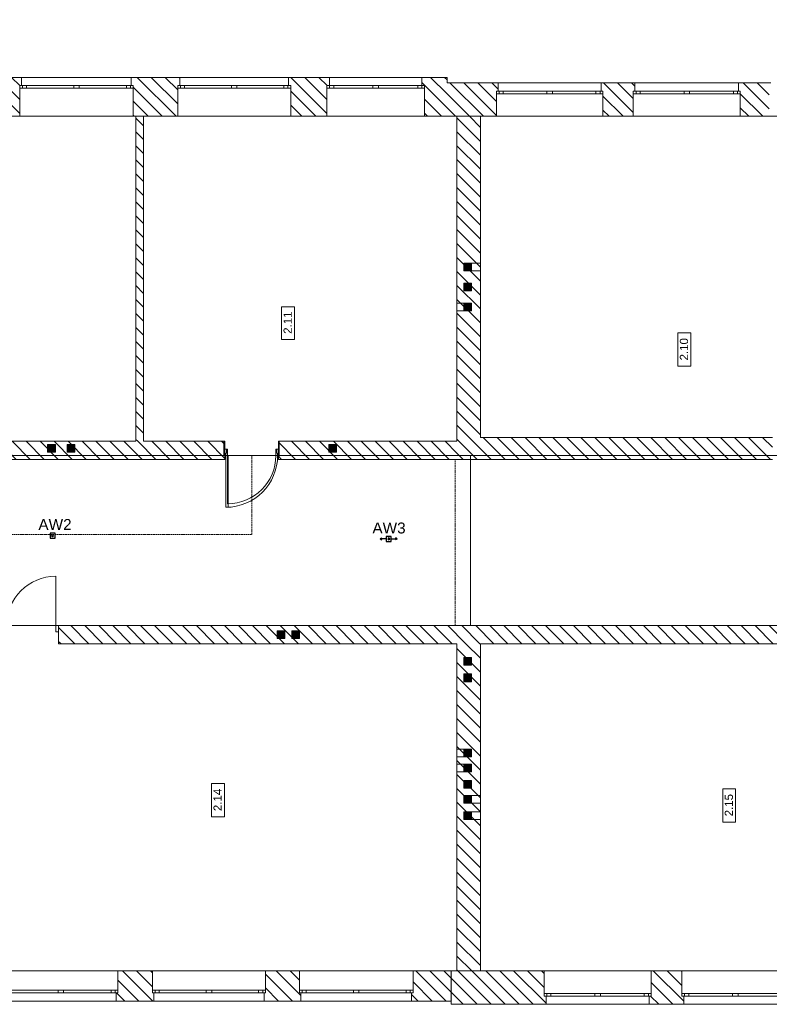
# Model space of a CAD drawing. Header units: millimetres. Extents: x -146116 to 602001, y -318793 to 100489.
# Tile 18 of 100: x 307784 to 321449, y -199615 to -181675. Entities that reach past the tile are written whole.
import ezdxf

# ---------------------------------------------------------------- set-up
doc = ezdxf.new("R2010")
doc.units = ezdxf.units.MM
doc.header["$LTSCALE"] = 0.1
doc.header["$MEASUREMENT"] = 0
doc.linetypes.add('eks Rzut piętra II$0$Krawędzie ukryte', pattern=[391.222223, 282.222223, -109])
for name, color, linetype in [('eks Rzut piętra II$0$Nowe_220-A Ściany', 8, 'Continuous'), ('eks Rzut piętra II$0$Nowe_Drzwi ARCHICAD', 8, 'Continuous'), ('eks Rzut piętra II$0$poziom_3 (1)_7_2D - Ogólne_Nr_pióra__19', 8, 'Continuous'), ('LUXIONA', 92, 'Continuous')]:
    doc.layers.add(name, color=color, linetype=linetype)
for name, color, linetype, lineweight in [('eks Rzut piętra II$0$Nowe_220-A Ściany_Nr_pióra__27', 8, 'Continuous', 25), ('eks Rzut piętra II$0$Nowe_2D - Ogólne_Nr_pióra__38', 8, 'Continuous', 13), ('eks Rzut piętra II$0$Nowe_Drzwi ARCHICAD_Nr_pióra__27', 8, 'Continuous', 25), ('eks Rzut piętra II$0$Nowe_Drzwi ARCHICAD_Nr_pióra__3', 8, 'Continuous', 13), ('eks Rzut piętra II$0$Nowe_Drzwi ARCHICAD_Nr_pióra__6', 8, 'Continuous', 13), ('eks Rzut piętra II$0$poziom_3 (1)_7_2D - Ogólne_Nr_pióra__1_Nr_pióra__7', 8, 'Continuous', 18), ('eks Rzut piętra II$0$poziom_3 (1)_7_2D - Ogólne_Nr_pióra__7_Nr_pióra__7', 8, 'Continuous', 18), ('eks Rzut piętra II$0$poziom_3 (1)_7_Defpoints_Nr_pióra__7', 8, 'Continuous', 18), ('eks Rzut piętra II$0$poziom_3 (1)_7_Drzwi ArchiCAD_Nr_pióra__27_Nr_pióra__7', 8, 'Continuous', 18), ('eks Rzut piętra II$0$poziom_3 (1)_7_Drzwi ArchiCAD_Nr_pióra__81_Nr_pióra__1', 8, 'Continuous', 18), ('eks Rzut piętra II$0$poziom_3 (1)_7_Konstrukcja - Belki_Nr_pióra__1_Nr_pióra__7', 8, 'Continuous', 18), ('eks Rzut piętra II$0$poziom_3 (1)_7_Konstrukcja - Stropy_Nr_pióra__81_Nr_pióra__1', 8, 'Continuous', 18), ('eks Rzut piętra II$0$poziom_3 (1)_7_Konstrukcja - Ściany zew_Nr_pióra__107_Nr_pióra__11', 8, 'Continuous', 18), ('eks Rzut piętra II$0$poziom_3 (1)_7_Konstrukcja - Ściany zew_Nr_pióra__27_Nr_pióra__7', 8, 'Continuous', 18), ('eks Rzut piętra II$0$poziom_3 (1)_7_Metryczki pomieszczeń ArchiCADa_Nr_pióra__6_Nr_pióra__5', 8, 'Continuous', 18), ('eks Rzut piętra II$0$poziom_3 (1)_7_Okna ArchiCADa_Nr_pióra__101_Nr_pióra__252', 8, 'Continuous', 18), ('eks Rzut piętra II$0$poziom_3 (1)_7_Okna ArchiCADa_Nr_pióra__27_Nr_pióra__7', 8, 'Continuous', 18), ('eks Rzut piętra II$0$poziom_3 (1)_7_Okna ArchiCADa_Nr_pióra__81_Nr_pióra__1', 8, 'Continuous', 18), ('Oświetlenie ewakuacyjne', 3, 'Continuous', 20)]:
    doc.layers.add(name, color=color, linetype=linetype, lineweight=lineweight)
doc.styles.add('ARIAL', font='arial.ttf')
doc.styles.add('eks Rzut piętra II$0$GENERATED_STYLE_1', font='arial.ttf')
pattern_1 = [(135, (238251.98, 12155.94), (127.2792, 127.2792), [])]

# ---------------------------------------------------------------- blocks, each defined once
blk = doc.blocks.new('eks Rzut piętra II$0$Drzwi 21')
at = {"layer": 'eks Rzut piętra II$0$Nowe_Drzwi ARCHICAD_Nr_pióra__27', "color": 7, "linetype": 'Continuous', "lineweight": 25}
for p, q in [((-500, 0), (-500, -115)), ((-500, 0), (-500, -115)), ((500, 0), (500, -115)), ((500, 0), (500, -115)), ((-500, -115), (-500, -250)), ((500, -115), (500, -250))]:
    blk.add_line(p, q, dxfattribs=at)
at = {"layer": 'eks Rzut piętra II$0$Nowe_Drzwi ARCHICAD_Nr_pióra__3', "color": 7, "linetype": 'Continuous', "lineweight": 13}
blk.add_arc((472, 0), 944, 90, 180, dxfattribs=at)
at = {"layer": 'eks Rzut piętra II$0$Nowe_Drzwi ARCHICAD_Nr_pióra__6', "color": 5, "linetype": 'Continuous', "lineweight": 13}
for p, q in [((432, 0), (432, 944)), ((432, 944), (472, 944)), ((472, 944), (472, 0)), ((-472, 0), (-500, 0)), ((-500, 0), (-500, -115)), ((-472, -40), (-472, 0)), ((472, 0), (432, 0)), ((500, 0), (472, 0)), ((472, 0), (472, -40)), ((500, -115), (500, 0)), ((-500, -115), (-460, -115)), ((-460, -40), (-472, -40)), ((-460, -115), (-460, -40)), ((472, -40), (460, -40)), ((460, -40), (460, -115)), ((460, -115), (500, -115))]:
    blk.add_line(p, q, dxfattribs=at)
blk = doc.blocks.new('eks Rzut piętra II$0$Ściana_3', base_point=(82624, -16147))
at = {"layer": 'eks Rzut piętra II$0$Nowe_220-A Ściany_Nr_pióra__27', "color": 7, "linetype": 'Continuous', "lineweight": 25}
for p, q in [((82509, -16147), (82374, -16147)), ((82624, -16147), (82509, -16147)), ((82509, -17147), (82374, -17147)), ((82624, -17147), (82509, -17147))]:
    blk.add_line(p, q, dxfattribs=at)
at = {"layer": 'eks Rzut piętra II$0$Nowe_Drzwi ARCHICAD', "color": 7, "linetype": 'Continuous', "lineweight": 13, "zscale": 1000, "rotation": 270}
blk.add_blockref('eks Rzut piętra II$0$Drzwi 21', (82624, -16647), dxfattribs=at)
blk = doc.blocks.new('eks Rzut piętra II')
at = {"layer": 'eks Rzut piętra II$0$poziom_3 (1)_7_2D - Ogólne_Nr_pióra__19', "linetype": 'Continuous', "lineweight": 0}
for points in [[(215291, 25660), (215151, 25660), (215151, 25520), (215291, 25520)], [(215291, 25296), (215151, 25296), (215151, 25156), (215291, 25156)], [(215291, 24933), (215151, 24933), (215151, 24793), (215291, 24793)], [(207707, 22216), (207707, 22356), (207567, 22356), (207567, 22216)], [(208060, 22216), (208060, 22356), (207920, 22356), (207920, 22216)], [(212831, 22354), (212691, 22354), (212691, 22214), (212831, 22214)], [(211890, 18821), (211890, 18961), (211750, 18961), (211750, 18821)], [(212158, 18821), (212158, 18961), (212018, 18961), (212018, 18821)], [(215291, 18477), (215151, 18477), (215151, 18337), (215291, 18337)], [(215291, 18175), (215151, 18175), (215151, 18035), (215291, 18035)], [(215291, 16804), (215151, 16804), (215151, 16664), (215291, 16664)], [(215291, 16532), (215151, 16532), (215151, 16392), (215291, 16392)], [(215291, 16234), (215151, 16234), (215151, 16094), (215291, 16094)], [(215291, 15961), (215151, 15961), (215151, 15821), (215291, 15821)], [(215291, 15663), (215151, 15663), (215151, 15523), (215291, 15523)], [(214938, 12217), (214938, 12764), (214908, 12764), (214908, 12217)]]:
    blk.add_hatch(color=256, dxfattribs=at).paths.add_polyline_path(points)
at = {"layer": 'eks Rzut piętra II$0$poziom_3 (1)_7_Konstrukcja - Ściany zew_Nr_pióra__107_Nr_pióra__11', "linetype": 'Continuous', "lineweight": 18}
h = blk.add_hatch(dxfattribs=at)
h.set_pattern_fill('BLOCZKI_CERAMICZNE_0007', color=256, angle=270, style=0, pattern_type=2)
h.set_pattern_definition(pattern_1)
h.paths.add_polyline_path([(207057, 28336), (207057, 28896), (207092, 28896), (207092, 29046), (206227, 29046), (206227, 28896), (206257, 28896), (206257, 28336)])
h = blk.add_hatch(dxfattribs=at)
h.set_pattern_fill('BLOCZKI_CERAMICZNE_0007', color=256, angle=270, style=0, pattern_type=2)
h.set_pattern_definition(pattern_1)
h.paths.add_polyline_path([(209127, 28336), (209937, 28336), (209937, 28896), (209977, 28896), (209977, 29046), (209092, 29046), (209092, 28896), (209127, 28896)])
h = blk.add_hatch(dxfattribs=at)
h.set_pattern_fill('BLOCZKI_CERAMICZNE_0007', color=256, angle=270, style=0, pattern_type=2)
h.set_pattern_definition(pattern_1)
h.paths.add_polyline_path([(212657, 28336), (212657, 28896), (212707, 28896), (212707, 29046), (211957, 29046), (211957, 28896), (211997, 28896), (211997, 28336)])
h = blk.add_hatch(dxfattribs=at)
h.set_pattern_fill('BLOCZKI_CERAMICZNE_0007', color=256, angle=270, style=0, pattern_type=2)
h.set_pattern_definition(pattern_1)
h.paths.add_polyline_path([(214437, 28336), (214847, 28336), (214847, 29046), (214387, 29046), (214387, 28896), (214437, 28896)])
h = blk.add_hatch(dxfattribs=at)
h.set_pattern_fill('BLOCZKI_CERAMICZNE_0007', color=256, angle=270, style=0, pattern_type=2)
h.set_pattern_definition(pattern_1)
h.paths.add_polyline_path([(214847, 28336), (215747, 28336), (215747, 28796), (215777, 28796), (215777, 28946), (214847, 28946)])
h = blk.add_hatch(dxfattribs=at)
h.set_pattern_fill('BLOCZKI_CERAMICZNE_0007', color=256, angle=270, style=0, pattern_type=2)
h.set_pattern_definition(pattern_1)
h.paths.add_polyline_path([(218242, 28336), (218242, 28796), (218272, 28796), (218272, 28946), (217657, 28946), (217657, 28796), (217687, 28796), (217687, 28336)])
h = blk.add_hatch(dxfattribs=at)
h.set_pattern_fill('BLOCZKI_CERAMICZNE_0007', color=256, angle=270, style=0, pattern_type=2)
h.set_pattern_definition(pattern_1)
h.paths.add_polyline_path([(220192, 28336), (220722, 28336), (220722, 28796), (220752, 28796), (220752, 28946), (220162, 28946), (220162, 28796), (220192, 28796)])
h = blk.add_hatch(dxfattribs=at)
h.set_pattern_fill('BLOCZKI_CERAMICZNE_0007', color=256, angle=270, style=0, pattern_type=2)
h.set_pattern_definition(pattern_1)
h.paths.add_polyline_path([(209317, 22416), (209317, 28336), (209177, 28336), (209177, 22416)])
h = blk.add_hatch(dxfattribs=at)
h.set_pattern_fill('BLOCZKI_CERAMICZNE_0007', color=256, angle=270, style=0, pattern_type=2)
h.set_pattern_definition(pattern_1)
h.paths.add_polyline_path([(215457, 22486), (215457, 28336), (215027, 28336), (215027, 22486)])
h = blk.add_hatch(dxfattribs=at)
h.set_pattern_fill('BLOCZKI_CERAMICZNE_0007', color=256, angle=270, style=0, pattern_type=2)
h.set_pattern_definition(pattern_1)
h.paths.add_polyline_path([(215027, 22086), (220777, 22086), (220777, 22486), (215027, 22486)])
h = blk.add_hatch(dxfattribs=at)
h.set_pattern_fill('BLOCZKI_CERAMICZNE_0007', color=256, angle=270, style=0, pattern_type=2)
h.set_pattern_definition(pattern_1)
h.paths.add_polyline_path([(206397, 22086), (210797, 22086), (210797, 22416), (205997, 22416)])
h = blk.add_hatch(dxfattribs=at)
h.set_pattern_fill('BLOCZKI_CERAMICZNE_0007', color=256, angle=270, style=0, pattern_type=2)
h.set_pattern_definition(pattern_1)
h.paths.add_polyline_path([(211777, 22086), (215027, 22086), (215027, 22416), (211777, 22416)])
h = blk.add_hatch(dxfattribs=at)
h.set_pattern_fill('BLOCZKI_CERAMICZNE_0007', color=256, angle=270, style=0, pattern_type=2)
h.set_pattern_definition(pattern_1)
h.paths.add_polyline_path([(207767, 19056), (207767, 18726), (222517, 18726), (222517, 19056)])
h = blk.add_hatch(dxfattribs=at)
h.set_pattern_fill('BLOCZKI_CERAMICZNE_0007', color=256, angle=270, style=0, pattern_type=2)
h.set_pattern_definition(pattern_1)
h.paths.add_polyline_path([(215457, 12766), (215457, 18726), (215027, 18726), (215027, 12766)])
h = blk.add_hatch(dxfattribs=at)
h.set_pattern_fill('BLOCZKI_CERAMICZNE_0007', color=256, angle=270, style=0, pattern_type=2)
h.set_pattern_definition(pattern_1)
h.paths.add_polyline_path([(209502, 12216), (209502, 12366), (209477, 12366), (209477, 12766), (208847, 12766), (208847, 12366), (208817, 12366), (208817, 12216)])
h = blk.add_hatch(dxfattribs=at)
h.set_pattern_fill('BLOCZKI_CERAMICZNE_0007', color=256, angle=270, style=0, pattern_type=2)
h.set_pattern_definition(pattern_1)
h.paths.add_polyline_path([(212182, 12216), (212182, 12366), (212157, 12366), (212157, 12766), (211537, 12766), (211537, 12366), (211512, 12366), (211512, 12216)])
h = blk.add_hatch(dxfattribs=at)
h.set_pattern_fill('BLOCZKI_CERAMICZNE_0007', color=256, angle=270, style=0, pattern_type=2)
h.set_pattern_definition(pattern_1)
h.paths.add_polyline_path([(214202, 12216), (214922, 12216), (214922, 12766), (214227, 12766), (214227, 12366), (214202, 12366)])
h = blk.add_hatch(dxfattribs=at)
h.set_pattern_fill('BLOCZKI_CERAMICZNE_0007', color=256, angle=270, style=0, pattern_type=2)
h.set_pattern_definition(pattern_1)
h.paths.add_polyline_path([(216652, 12156), (216652, 12306), (216617, 12306), (216617, 12766), (214922, 12766), (214922, 12156)])
h = blk.add_hatch(dxfattribs=at)
h.set_pattern_fill('BLOCZKI_CERAMICZNE_0007', color=256, angle=270, style=0, pattern_type=2)
h.set_pattern_definition(pattern_1)
h.paths.add_polyline_path([(219162, 12156), (219162, 12306), (219127, 12306), (219127, 12766), (218567, 12766), (218567, 12306), (218532, 12306), (218532, 12156)])
at = {"layer": 'eks Rzut piętra II$0$Nowe_2D - Ogólne_Nr_pióra__38', "linetype": 'eks Rzut piętra II$0$Krawędzie ukryte', "lineweight": 13, "flags": 128}
blk.add_lwpolyline([(211287, 22156), (211287, 20715), (204673, 20715), (204673, 14914), (203293, 14914), (203293, 19527)], dxfattribs=at)
at = {"layer": 'eks Rzut piętra II$0$poziom_3 (1)_7_2D - Ogólne_Nr_pióra__1_Nr_pióra__7', "linetype": 'Continuous', "lineweight": 18}
for p, q in [((215291, 25660), (215457, 25660)), ((215291, 25520), (215457, 25520)), ((215027, 24933), (215151, 24933)), ((215027, 24793), (215151, 24793)), ((215193, 16804), (215027, 16804)), ((215193, 16664), (215027, 16664)), ((215193, 16532), (215027, 16532)), ((215193, 16392), (215027, 16392)), ((215291, 15961), (215457, 15961)), ((215291, 15821), (215457, 15821)), ((215291, 15663), (215457, 15663)), ((215291, 15523), (215457, 15523))]:
    blk.add_line(p, q, dxfattribs=at)
at = {"layer": 'eks Rzut piętra II$0$poziom_3 (1)_7_2D - Ogólne_Nr_pióra__1_Nr_pióra__7', "linetype": 'Continuous', "lineweight": 18, "flags": 128}
for points in [[(215291, 25660), (215291, 25520), (215151, 25520), (215151, 25660)], [(215291, 25296), (215291, 25156), (215151, 25156), (215151, 25296)], [(215291, 24933), (215291, 24793), (215151, 24793), (215151, 24933)], [(207707, 22216), (207707, 22356), (207567, 22356), (207567, 22216)], [(208060, 22216), (208060, 22356), (207920, 22356), (207920, 22216)], [(212831, 22354), (212831, 22214), (212691, 22214), (212691, 22354)], [(211890, 18821), (211890, 18961), (211750, 18961), (211750, 18821)], [(212158, 18821), (212158, 18961), (212018, 18961), (212018, 18821)], [(215291, 18477), (215291, 18337), (215151, 18337), (215151, 18477)], [(215291, 18175), (215291, 18035), (215151, 18035), (215151, 18175)], [(215291, 16804), (215291, 16664), (215151, 16664), (215151, 16804)], [(215291, 16532), (215291, 16392), (215151, 16392), (215151, 16532)], [(215291, 16234), (215291, 16094), (215151, 16094), (215151, 16234)], [(215291, 15961), (215291, 15821), (215151, 15821), (215151, 15961)], [(215291, 15663), (215291, 15523), (215151, 15523), (215151, 15663)]]:
    blk.add_lwpolyline(points, close=True, dxfattribs=at)
at = {"layer": 'eks Rzut piętra II$0$poziom_3 (1)_7_2D - Ogólne_Nr_pióra__7_Nr_pióra__7', "linetype": 'Continuous', "lineweight": 18}
for p, q in [((215291, 25660), (215151, 25520)), ((215291, 25296), (215151, 25156)), ((215291, 24933), (215151, 24793)), ((207707, 22216), (207567, 22356)), ((208060, 22216), (207920, 22356)), ((212831, 22354), (212691, 22214)), ((211890, 18821), (211750, 18961)), ((212158, 18821), (212018, 18961)), ((215291, 18477), (215151, 18337)), ((215291, 18175), (215151, 18035)), ((215291, 16804), (215151, 16664)), ((215291, 16532), (215151, 16392)), ((215291, 16234), (215151, 16094)), ((215291, 15961), (215151, 15821)), ((215291, 15663), (215151, 15523))]:
    blk.add_line(p, q, dxfattribs=at)
at = {"layer": 'eks Rzut piętra II$0$poziom_3 (1)_7_Defpoints_Nr_pióra__7', "linetype": 'Continuous', "lineweight": 18}
for p, q in [((212366, 22416), (212366, 22416)), ((210797, 22086), (210797, 22086)), ((211777, 22086), (211777, 22086)), ((214437, 19056), (214437, 19056)), ((219837, 19056), (219837, 19056))]:
    blk.add_line(p, q, dxfattribs=at)
at = {"layer": 'eks Rzut piętra II$0$poziom_3 (1)_7_Drzwi ArchiCAD_Nr_pióra__27_Nr_pióra__7', "linetype": 'Continuous', "lineweight": 18}
for p, q in [((210797, 22156), (210797, 22271)), ((211777, 22156), (211777, 22271)), ((207767, 19056), (207767, 18941))]:
    blk.add_line(p, q, dxfattribs=at)
at = {"layer": 'eks Rzut piętra II$0$poziom_3 (1)_7_Drzwi ArchiCAD_Nr_pióra__81_Nr_pióra__1', "linetype": 'Continuous', "lineweight": 18}
for p, q in [((210847, 22271), (210797, 22271)), ((210797, 22271), (210797, 22156)), ((210847, 22156), (210847, 22271)), ((211777, 22271), (211727, 22271)), ((211727, 22271), (211727, 22156)), ((211777, 22156), (211777, 22271)), ((210797, 22156), (210847, 22156)), ((210847, 22156), (210847, 21276)), ((211727, 22156), (211777, 22156)), ((207717, 19056), (207717, 19956)), ((207767, 19056), (207717, 19056)), ((207717, 19056), (207717, 18941)), ((207767, 18941), (207767, 19056)), ((207717, 18941), (207767, 18941))]:
    blk.add_line(p, q, dxfattribs=at)
for centre, radius, start, end in [((210847, 22156), 880, 270, 0), ((207717, 19056), 900, 90, 180)]:
    blk.add_arc(centre, radius, start, end, dxfattribs=at)
at = {"layer": 'eks Rzut piętra II$0$poziom_3 (1)_7_Konstrukcja - Belki_Nr_pióra__1_Nr_pióra__7', "linetype": 'eks Rzut piętra II$0$Krawędzie ukryte', "lineweight": 18}
for p, q in [((214997, 19056), (214997, 22086)), ((215277, 19056), (215277, 22086)), ((215277, 19056), (214997, 19056))]:
    blk.add_line(p, q, dxfattribs=at)
at = {"layer": 'eks Rzut piętra II$0$poziom_3 (1)_7_Konstrukcja - Stropy_Nr_pióra__81_Nr_pióra__1', "linetype": 'Continuous', "lineweight": 18, "flags": 128}
for points in [[(215277, 22156), (223567, 22156), (224247, 22156), (224247, 23756), (226737, 23756), (226737, 24156), (228137, 24156), (228137, 30096), (232167, 30096), (232167, 29956), (236457, 29956), (236457, 22666), (233797, 22666), (233797, 19056), (215277, 19056)], [(223567, 22156), (203327, 22156), (203327, 28336), (223567, 28336), (223567, 23756)], [(215277, 19056), (206037, 19056), (206037, 21906), (206037, 22156), (215277, 22156)], [(237612, 12766), (206037, 12766), (206037, 19056), (233797, 19056), (233797, 18726), (237612, 18726)]]:
    blk.add_lwpolyline(points, close=True, dxfattribs=at)
at = {"layer": 'eks Rzut piętra II$0$poziom_3 (1)_7_Konstrukcja - Ściany zew_Nr_pióra__27_Nr_pióra__7', "linetype": 'Continuous', "lineweight": 18}
for p, q in [((207092, 28896), (207057, 28896)), ((207057, 28896), (207057, 28846)), ((207092, 29046), (207092, 28896)), ((209092, 29046), (209092, 28896)), ((209092, 28896), (209127, 28896)), ((209127, 28896), (209127, 28846)), ((209977, 28896), (209937, 28896)), ((209937, 28896), (209937, 28846)), ((209977, 29046), (209977, 28896)), ((211957, 29046), (211957, 28896)), ((211957, 28896), (211997, 28896)), ((211997, 28896), (211997, 28846)), ((212707, 28896), (212657, 28896)), ((212657, 28896), (212657, 28846)), ((212707, 29046), (212707, 28896)), ((214387, 29046), (214387, 28896)), ((214387, 28896), (214437, 28896)), ((214437, 28896), (214437, 28846)), ((215777, 28946), (215777, 28796)), ((217657, 28946), (217657, 28796)), ((218272, 28946), (218272, 28796)), ((220162, 28946), (220162, 28796)), ((207057, 28846), (207057, 28336)), ((209127, 28846), (209127, 28336)), ((209937, 28846), (209937, 28336)), ((211997, 28846), (211997, 28336)), ((212657, 28846), (212657, 28336)), ((214437, 28846), (214437, 28336)), ((215777, 28796), (215747, 28796)), ((215747, 28796), (215747, 28746)), ((215747, 28746), (215747, 28336)), ((217657, 28796), (217687, 28796)), ((217687, 28796), (217687, 28746)), ((217687, 28746), (217687, 28336)), ((218272, 28796), (218242, 28796)), ((218242, 28796), (218242, 28746)), ((218242, 28746), (218242, 28336)), ((220162, 28796), (220192, 28796)), ((220192, 28796), (220192, 28746)), ((220192, 28746), (220192, 28336)), ((210797, 22271), (210797, 22416)), ((210797, 22086), (210797, 22271)), ((211777, 22271), (211777, 22416)), ((211777, 22086), (211777, 22271)), ((207767, 19056), (207767, 18941)), ((207767, 18941), (207767, 18726)), ((208847, 12416), (208847, 12766)), ((209477, 12416), (209477, 12766)), ((211537, 12416), (211537, 12766)), ((212157, 12416), (212157, 12766)), ((214227, 12416), (214227, 12766)), ((216617, 12356), (216617, 12766)), ((218567, 12356), (218567, 12766)), ((219127, 12356), (219127, 12766)), ((208847, 12366), (208847, 12416)), ((209477, 12366), (209477, 12416)), ((211537, 12366), (211537, 12416)), ((212157, 12366), (212157, 12416)), ((214227, 12366), (214227, 12416)), ((208817, 12216), (208817, 12366)), ((208817, 12366), (208847, 12366)), ((209502, 12366), (209477, 12366)), ((209502, 12216), (209502, 12366)), ((211512, 12216), (211512, 12366)), ((211512, 12366), (211537, 12366)), ((212182, 12366), (212157, 12366)), ((212182, 12216), (212182, 12366)), ((214202, 12216), (214202, 12366)), ((214202, 12366), (214227, 12366)), ((216617, 12306), (216617, 12356)), ((216652, 12306), (216617, 12306)), ((216652, 12156), (216652, 12306)), ((218532, 12156), (218532, 12306)), ((218532, 12306), (218567, 12306)), ((218567, 12306), (218567, 12356)), ((219127, 12306), (219127, 12356)), ((219162, 12306), (219127, 12306)), ((219162, 12156), (219162, 12306))]:
    blk.add_line(p, q, dxfattribs=at)
at = {"layer": 'eks Rzut piętra II$0$poziom_3 (1)_7_Konstrukcja - Ściany zew_Nr_pióra__27_Nr_pióra__7', "linetype": 'Continuous', "lineweight": 18, "flags": 128}
for points in [[(207092, 29046), (206227, 29046)], [(209977, 29046), (209092, 29046)], [(212707, 29046), (211957, 29046)], [(214847, 29046), (214387, 29046)], [(214847, 28946), (214847, 29046)], [(215777, 28946), (214847, 28946)], [(218272, 28946), (217657, 28946)], [(220752, 28946), (220162, 28946)], [(209127, 28336), (209177, 28336)], [(209177, 28336), (209177, 22416)], [(209317, 28336), (209937, 28336)], [(209317, 22416), (209317, 28336)], [(211997, 28336), (212657, 28336)], [(214437, 28336), (214847, 28336)], [(214847, 28336), (215027, 28336)], [(215027, 28336), (215027, 22486)], [(215457, 22486), (215457, 28336)], [(215457, 28336), (215747, 28336)], [(217687, 28336), (218242, 28336)], [(220192, 28336), (220722, 28336)], [(215027, 22486), (215027, 22416)], [(220777, 22486), (215457, 22486)], [(209177, 22416), (205997, 22416)], [(210797, 22416), (209317, 22416)], [(215027, 22416), (211777, 22416)], [(206397, 22086), (210797, 22086)], [(211777, 22086), (215027, 22086)], [(215027, 22086), (220777, 22086)], [(222517, 19056), (207767, 19056)], [(207767, 18726), (215027, 18726)], [(215027, 18726), (215027, 12766)], [(215457, 18726), (222517, 18726)], [(215457, 12766), (215457, 18726)], [(209477, 12766), (208847, 12766)], [(212157, 12766), (211537, 12766)], [(214922, 12766), (214227, 12766)], [(215027, 12766), (214922, 12766)], [(214922, 12766), (214922, 12156)], [(214922, 12216), (214922, 12766)], [(216617, 12766), (215457, 12766)], [(219127, 12766), (218567, 12766)], [(208817, 12216), (209502, 12216)], [(211512, 12216), (212182, 12216)], [(214202, 12216), (214922, 12216)], [(214922, 12156), (216652, 12156)], [(218532, 12156), (219162, 12156)]]:
    blk.add_lwpolyline(points, dxfattribs=at)
at = {"layer": 'eks Rzut piętra II$0$poziom_3 (1)_7_Metryczki pomieszczeń ArchiCADa_Nr_pióra__6_Nr_pióra__5', "linetype": 'Continuous', "lineweight": 18}
for p, q in [((211829, 24267), (211829, 24862)), ((211829, 24862), (212065, 24862)), ((212065, 24862), (212065, 24267)), ((212065, 24267), (211829, 24267)), ((219054, 23782), (219054, 24392)), ((219054, 24392), (219290, 24392)), ((219290, 24392), (219290, 23782)), ((219290, 23782), (219054, 23782)), ((210553, 15570), (210553, 16180)), ((210553, 16180), (210789, 16180)), ((210789, 16180), (210789, 15570)), ((219872, 15475), (219872, 16085)), ((219872, 16085), (220107, 16085)), ((220107, 16085), (220107, 15475)), ((210789, 15570), (210553, 15570)), ((220107, 15475), (219872, 15475))]:
    blk.add_line(p, q, dxfattribs=at)
at = {"layer": 'eks Rzut piętra II$0$poziom_3 (1)_7_Okna ArchiCADa_Nr_pióra__101_Nr_pióra__252', "linetype": 'Continuous', "lineweight": 18}
for p, q in [((207057, 28896), (207182, 28896)), ((207182, 28896), (207182, 28846)), ((208042, 28846), (208042, 28896)), ((208042, 28896), (208092, 28896)), ((208092, 28896), (208142, 28896)), ((208142, 28896), (208142, 28846)), ((209002, 28846), (209002, 28896)), ((209002, 28896), (209127, 28896)), ((209937, 28896), (210062, 28896)), ((210062, 28896), (210062, 28846)), ((210917, 28846), (210917, 28896)), ((210917, 28896), (210967, 28896)), ((210967, 28896), (211017, 28896)), ((211017, 28896), (211017, 28846)), ((211872, 28846), (211872, 28896)), ((211872, 28896), (211997, 28896)), ((212657, 28896), (212782, 28896)), ((212782, 28896), (212782, 28846)), ((213497, 28846), (213497, 28896)), ((213497, 28896), (213547, 28896)), ((213547, 28896), (213597, 28896)), ((213597, 28896), (213597, 28846)), ((214312, 28846), (214312, 28896)), ((214312, 28896), (214437, 28896)), ((207182, 28846), (207057, 28846)), ((208092, 28846), (208042, 28846)), ((208142, 28846), (208092, 28846)), ((209127, 28846), (209002, 28846)), ((210062, 28846), (209937, 28846)), ((210967, 28846), (210917, 28846)), ((211017, 28846), (210967, 28846)), ((211997, 28846), (211872, 28846)), ((212782, 28846), (212657, 28846)), ((213547, 28846), (213497, 28846)), ((213597, 28846), (213547, 28846)), ((214437, 28846), (214312, 28846)), ((215747, 28796), (215872, 28796)), ((215872, 28746), (215747, 28746)), ((215872, 28796), (215872, 28746)), ((216667, 28746), (216667, 28796)), ((216667, 28796), (216717, 28796)), ((216717, 28746), (216667, 28746)), ((216717, 28796), (216767, 28796)), ((216767, 28746), (216717, 28746)), ((216767, 28796), (216767, 28746)), ((217562, 28746), (217562, 28796)), ((217562, 28796), (217687, 28796)), ((217687, 28746), (217562, 28746)), ((218242, 28796), (218367, 28796)), ((218367, 28746), (218242, 28746)), ((218367, 28796), (218367, 28746)), ((219167, 28746), (219167, 28796)), ((219167, 28796), (219217, 28796)), ((219217, 28746), (219167, 28746)), ((219217, 28796), (219267, 28796)), ((219267, 28746), (219217, 28746)), ((219267, 28796), (219267, 28746)), ((220067, 28746), (220067, 28796)), ((220067, 28796), (220192, 28796)), ((220192, 28746), (220067, 28746)), ((207757, 12366), (207757, 12416)), ((207757, 12416), (207807, 12416)), ((207807, 12416), (207857, 12416)), ((207857, 12416), (207857, 12366)), ((208722, 12366), (208722, 12416)), ((208722, 12416), (208847, 12416)), ((209477, 12416), (209602, 12416)), ((209602, 12416), (209602, 12366)), ((210457, 12366), (210457, 12416)), ((210457, 12416), (210507, 12416)), ((210507, 12416), (210557, 12416)), ((210557, 12416), (210557, 12366)), ((211412, 12366), (211412, 12416)), ((211412, 12416), (211537, 12416)), ((212157, 12416), (212282, 12416)), ((212282, 12416), (212282, 12366)), ((213142, 12366), (213142, 12416)), ((213142, 12416), (213192, 12416)), ((213192, 12416), (213242, 12416)), ((213242, 12416), (213242, 12366)), ((214102, 12366), (214102, 12416)), ((214102, 12416), (214227, 12416)), ((207807, 12366), (207757, 12366)), ((207857, 12366), (207807, 12366)), ((208847, 12366), (208722, 12366)), ((209602, 12366), (209477, 12366)), ((210507, 12366), (210457, 12366)), ((210557, 12366), (210507, 12366)), ((211537, 12366), (211412, 12366)), ((212282, 12366), (212157, 12366)), ((213192, 12366), (213142, 12366)), ((213242, 12366), (213192, 12366)), ((214227, 12366), (214102, 12366)), ((216742, 12356), (216617, 12356)), ((216617, 12306), (216742, 12306)), ((216742, 12306), (216742, 12356)), ((217592, 12356), (217542, 12356)), ((217542, 12356), (217542, 12306)), ((217542, 12306), (217592, 12306)), ((217642, 12356), (217592, 12356)), ((217592, 12306), (217642, 12306)), ((217642, 12306), (217642, 12356)), ((218567, 12356), (218442, 12356)), ((218442, 12356), (218442, 12306)), ((218442, 12306), (218567, 12306)), ((219252, 12356), (219127, 12356)), ((219127, 12306), (219252, 12306)), ((219252, 12306), (219252, 12356)), ((220102, 12356), (220052, 12356)), ((220052, 12356), (220052, 12306)), ((220052, 12306), (220102, 12306)), ((220152, 12356), (220102, 12356)), ((220102, 12306), (220152, 12306)), ((220152, 12306), (220152, 12356))]:
    blk.add_line(p, q, dxfattribs=at)
at = {"layer": 'eks Rzut piętra II$0$poziom_3 (1)_7_Okna ArchiCADa_Nr_pióra__27_Nr_pióra__7', "linetype": 'Continuous', "lineweight": 18}
for p, q in [((207057, 28896), (207057, 28846)), ((207092, 28896), (207057, 28896)), ((209092, 28896), (209127, 28896)), ((209127, 28896), (209127, 28846)), ((209937, 28896), (209937, 28846)), ((209977, 28896), (209937, 28896)), ((211957, 28896), (211997, 28896)), ((211997, 28896), (211997, 28846)), ((212657, 28896), (212657, 28846)), ((212707, 28896), (212657, 28896)), ((214387, 28896), (214437, 28896)), ((214437, 28896), (214437, 28846)), ((215747, 28796), (215747, 28746)), ((215777, 28796), (215747, 28796)), ((217657, 28796), (217687, 28796)), ((217687, 28796), (217687, 28746)), ((218242, 28796), (218242, 28746)), ((218272, 28796), (218242, 28796)), ((220162, 28796), (220192, 28796)), ((220192, 28796), (220192, 28746)), ((208847, 12366), (208847, 12416)), ((209477, 12366), (209477, 12416)), ((211537, 12366), (211537, 12416)), ((212157, 12366), (212157, 12416)), ((214227, 12366), (214227, 12416)), ((208817, 12366), (208847, 12366)), ((209502, 12366), (209477, 12366)), ((211512, 12366), (211537, 12366)), ((212182, 12366), (212157, 12366)), ((214202, 12366), (214227, 12366)), ((216617, 12306), (216617, 12356)), ((216652, 12306), (216617, 12306)), ((218532, 12306), (218567, 12306)), ((218567, 12306), (218567, 12356)), ((219127, 12306), (219127, 12356)), ((219162, 12306), (219127, 12306))]:
    blk.add_line(p, q, dxfattribs=at)
at = {"layer": 'eks Rzut piętra II$0$poziom_3 (1)_7_Okna ArchiCADa_Nr_pióra__81_Nr_pióra__1', "linetype": 'Continuous', "lineweight": 18}
for p, q in [((209092, 29046), (207092, 29046)), ((207107, 28896), (207107, 28846)), ((207182, 28896), (208042, 28896)), ((208142, 28896), (209002, 28896)), ((209077, 28896), (209077, 28846)), ((211957, 29046), (209977, 29046)), ((209987, 28896), (209987, 28846)), ((210062, 28896), (210917, 28896)), ((211017, 28896), (211872, 28896)), ((211947, 28896), (211947, 28846)), ((214387, 29046), (212707, 29046)), ((212707, 28896), (212707, 28846)), ((212782, 28896), (213497, 28896)), ((213597, 28896), (214312, 28896)), ((214387, 28896), (214387, 28846)), ((217657, 28946), (215777, 28946)), ((220162, 28946), (218272, 28946)), ((208042, 28846), (207182, 28846)), ((209002, 28846), (208142, 28846)), ((210917, 28846), (210062, 28846)), ((211872, 28846), (211017, 28846)), ((213497, 28846), (212782, 28846)), ((214312, 28846), (213597, 28846)), ((215797, 28796), (215797, 28746)), ((215872, 28796), (216667, 28796)), ((216667, 28746), (215872, 28746)), ((216767, 28796), (217562, 28796)), ((217562, 28746), (216767, 28746)), ((217637, 28796), (217637, 28746)), ((218292, 28796), (218292, 28746)), ((218367, 28796), (219167, 28796)), ((219167, 28746), (218367, 28746)), ((219267, 28796), (220067, 28796)), ((220067, 28746), (219267, 28746)), ((220142, 28796), (220142, 28746)), ((209127, 28336), (207057, 28336)), ((211997, 28336), (209937, 28336)), ((214437, 28336), (212657, 28336)), ((217687, 28336), (215747, 28336)), ((220192, 28336), (218242, 28336)), ((206767, 12766), (208847, 12766)), ((209477, 12766), (211537, 12766)), ((212157, 12766), (214227, 12766)), ((218567, 12766), (216617, 12766)), ((221077, 12766), (219127, 12766)), ((206892, 12416), (207757, 12416)), ((207857, 12416), (208722, 12416)), ((208797, 12366), (208797, 12416)), ((209527, 12366), (209527, 12416)), ((209602, 12416), (210457, 12416)), ((210557, 12416), (211412, 12416)), ((211487, 12366), (211487, 12416)), ((212207, 12366), (212207, 12416)), ((212282, 12416), (213142, 12416)), ((213242, 12416), (214102, 12416)), ((214177, 12366), (214177, 12416)), ((206797, 12216), (208817, 12216)), ((207757, 12366), (206892, 12366)), ((208722, 12366), (207857, 12366)), ((209502, 12216), (211512, 12216)), ((210457, 12366), (209602, 12366)), ((211412, 12366), (210557, 12366)), ((212182, 12216), (214202, 12216)), ((213142, 12366), (212282, 12366)), ((214102, 12366), (213242, 12366)), ((216667, 12306), (216667, 12356)), ((217542, 12356), (216742, 12356)), ((216742, 12306), (217542, 12306)), ((218442, 12356), (217642, 12356)), ((217642, 12306), (218442, 12306)), ((218517, 12306), (218517, 12356)), ((219177, 12306), (219177, 12356)), ((220052, 12356), (219252, 12356)), ((219252, 12306), (220052, 12306)), ((220952, 12356), (220152, 12356)), ((220152, 12306), (220952, 12306)), ((218532, 12156), (216652, 12156)), ((221042, 12156), (219162, 12156))]:
    blk.add_line(p, q, dxfattribs=at)
at = {"layer": 'eks Rzut piętra II$0$Nowe_220-A Ściany', "lineweight": 25, "rotation": 270}
blk.add_blockref('eks Rzut piętra II$0$Ściana_3', (211787, 22156), dxfattribs=at)
at = {"layer": 'eks Rzut piętra II$0$poziom_3 (1)_7_Metryczki pomieszczeń ArchiCADa_Nr_pióra__6_Nr_pióra__5', "linetype": 'Continuous', "lineweight": 18, "char_height": 150, "attachment_point": 1, "rotation": 90, "style": 'eks Rzut piętra II$0$GENERATED_STYLE_1'}
for s, insert in [('\\A1;2.11', (211867, 24373)), ('\\A1;2.10', (219091, 23888)), ('\\A1;2.14', (210590, 15676)), ('\\A1;2.15', (219909, 15581))]:
    blk.add_mtext(s, dxfattribs=dict(at, insert=insert))
blk = doc.blocks.new('LUXIONA - LVNO')
at = {"layer": 'LUXIONA', "color": 1, "lineweight": -2}
for p, q in [((9, 9), (0, 9)), ((0, 9), (0, 0)), ((0, 0), (9, 0)), ((9, 0), (9, 9))]:
    blk.add_line(p, q, dxfattribs=at)
blk.add_lwpolyline([(4.5, 6.3), (2.6, 4.4), (4.5, 2.6), (6.3, 4.4)], close=True, dxfattribs=at)
at = {"layer": 'LUXIONA', "color": 1, "style": 'ARIAL', "flags": 4}
for tag, p in [('TYP', (-13.8, 32.2, -23.7)), ('OBW', (-19.1, -28, -23.7))]:
    blk.add_attdef(tag, p, '', height=20, dxfattribs=at)
blk = doc.blocks.new('LUXIONA - LVNC')
at = {"layer": 'LUXIONA', "color": 1}
for p, q in [((-11.1, 4.5), (-7.8, 6.4, -4.8)), ((0, 4.5), (-11.1, 4.5)), ((-11.1, 4.5), (-7.8, 2.6, -4.8)), ((9, 4.5), (20.1, 4.5)), ((20.1, 4.5), (16.8, 6.4, -4.8)), ((20.1, 4.5), (16.8, 2.6, -4.8))]:
    blk.add_line(p, q, dxfattribs=at)
at = {"layer": 'LUXIONA', "color": 1, "lineweight": -2}
for p, q in [((9, 9), (0, 9)), ((0, 9), (0, 0)), ((0, 0), (9, 0)), ((9, 0), (9, 9))]:
    blk.add_line(p, q, dxfattribs=at)
blk.add_lwpolyline([(4.5, 6.3), (2.6, 4.4), (4.5, 2.6), (6.3, 4.4)], close=True, dxfattribs=at)
at = {"layer": 'LUXIONA', "color": 1, "style": 'ARIAL', "flags": 4}
for tag, p in [('TYP', (-10.9, 21.3, -23.7)), ('OBW', (-16.2, -26.4, -23.7))]:
    blk.add_attdef(tag, p, '', height=20, dxfattribs=at)

msp = doc.modelspace()

# ---------------------------------------------------------------- block references
at = {"layer": 'Oświetlenie ewakuacyjne'}
msp.add_blockref('eks Rzut piętra II', (100727, -211771), dxfattribs=at)

# ---------------------------------------------------------------- next in the draw order: block references
at = {"layer": 'LUXIONA'}
ref = msp.add_blockref('LUXIONA - LVNO', (308340, -191122), dxfattribs=dict(at, xscale=10, yscale=10, zscale=10))
ref.add_attrib('TYP', 'AW2', (308125, -190973, -237), dxfattribs={"color": 1, "height": 200, "style": 'ARIAL'})
ref = msp.add_blockref('LUXIONA - LVNC', (314555, -191090), dxfattribs=dict(at, xscale=10, yscale=10, zscale=10, rotation=179.9999999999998))
ref.add_attrib('TYP', 'AW3', (314214, -191036, -237), dxfattribs={"color": 1, "height": 200, "style": 'ARIAL'})

doc.saveas('drawing.dxf')
